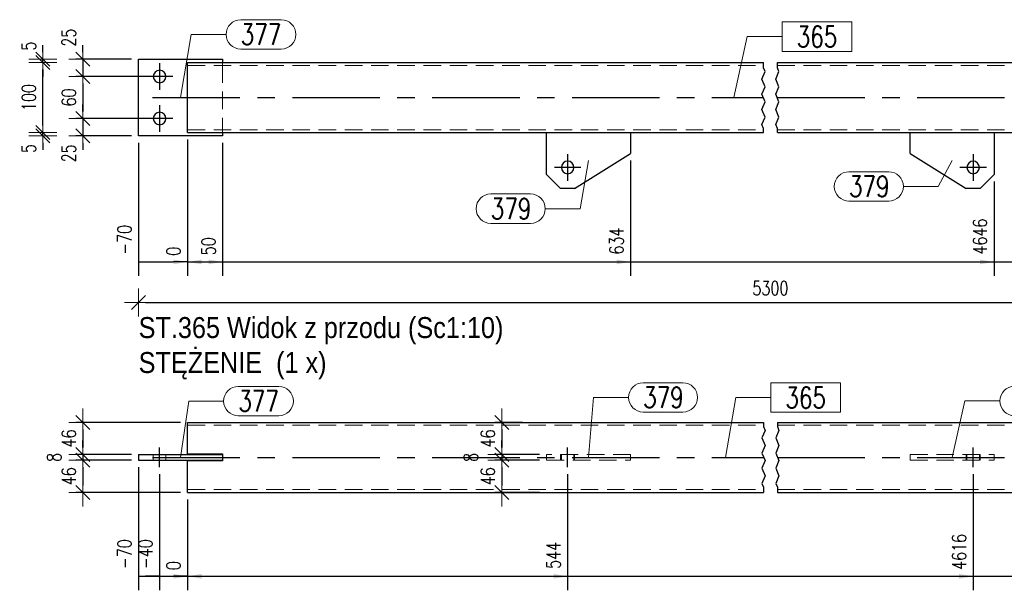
# Model space of a CAD drawing. Header units: millimetres. Extents: x -1005 to 207, y 18226 to 18896.
# Tile 20 of 50: x -534 to -393, y 18488 to 18570. Entities that reach past the tile are written whole.
import ezdxf

# ---------------------------------------------------------------- set-up
doc = ezdxf.new("R2010")
doc.units = ezdxf.units.MM
doc.header["$LTSCALE"] = 10
doc.linetypes.add('HIDDEN', pattern=[0.375, 0.25, -0.125])
doc.linetypes.add('MITTE', pattern=[2, 1.25, -0.25, 0.25, -0.25])
doc.layers.get('Defpoints').update_dxf_attribs({"color": 1})
for name, color, linetype, lineweight in [('PS_DIM', 4, 'Continuous', 13), ('PS_Hidden', 2, 'HIDDEN', 9), ('PS_Pos', 1, 'Continuous', 15), ('PS_Shape', 161, 'Continuous', 30), ('PS_SOLID', 7, 'Continuous', 30), ('PS_TEXT', 3, 'Continuous', 18)]:
    doc.layers.add(name, color=color, linetype=linetype, lineweight=lineweight)
doc.layers.add('PS_Mid', color=5, linetype='MITTE')
doc.styles.add('gil', font='txt', dxfattribs={"width": 0.9})
doc.styles.add('simplex', font='simplex.shx', dxfattribs={"width": 0.75})
doc.dimstyles.new('1_10_GŁ_DS1-LS10', dxfattribs={"dimtxt": 2, "dimasz": 2, "dimexe": 2, "dimexo": 1, "dimgap": 1, "dimtad": 1, "dimjust": 4, "dimdec": 0, "dimlfac": 10, "dimtxsty": 'simplex', "dimblk1": 'NONE', "dimsah": 1, "dimcen": 2, "dimclrd": 256, "dimclre": 256, "dimclrt": 3, "dimadec": 1, "dimazin": 0, "dimtfac": 1, "dimtdec": 0, "dimtmove": 2, "dimatfit": 3, "dimfxl": 1, "dimarcsym": 0})
doc.dimstyles.new('1_10_PRZ', dxfattribs={"dimtxt": 2, "dimasz": 1, "dimexe": 2, "dimexo": 5, "dimgap": 1, "dimtad": 1, "dimdec": 0, "dimlfac": 10, "dimtxsty": 'simplex', "dimblk": 'dimznak', "dimcen": 2, "dimse1": 1, "dimse2": 1, "dimclrt": 3, "dimadec": 1, "dimazin": 0, "dimtfac": 1, "dimtdec": 0, "dimtix": 1, "dimtmove": 2, "dimatfit": 3, "dimldrblk": 'dim-grot', "dimfxl": 1, "dimarcsym": 0})
doc.dimstyles.new('1_10_PRZ_DS1-LS10', dxfattribs={"dimtxt": 2, "dimasz": 1, "dimexe": 2, "dimexo": 5, "dimgap": 1, "dimtad": 1, "dimdec": 0, "dimlfac": 10, "dimtxsty": 'simplex', "dimblk": 'dimznak', "dimcen": 2, "dimse1": 1, "dimse2": 1, "dimclrt": 3, "dimadec": 1, "dimazin": 0, "dimtfac": 1, "dimtdec": 0, "dimtix": 1, "dimtmove": 2, "dimatfit": 3, "dimldrblk": 'dim-grot', "dimfxl": 1, "dimarcsym": 0})
doc.dimstyles.new('1_10_SC', dxfattribs={"dimtxt": 2, "dimasz": 1, "dimexe": 1, "dimexo": 1, "dimgap": 1, "dimtad": 1, "dimdec": 0, "dimlfac": 10, "dimtxsty": 'simplex', "dimblk": 'dimznak', "dimcen": 2, "dimclrd": 256, "dimclre": 256, "dimclrt": 3, "dimadec": 1, "dimazin": 0, "dimtfac": 1, "dimtdec": 0, "dimtix": 1, "dimtmove": 2, "dimatfit": 3, "dimldrblk": 'dim-grot', "dimfxl": 1, "dimarcsym": 0})

# ---------------------------------------------------------------- blocks, each defined once
blk = doc.blocks.new('dimznak')
at = {"color": 0}
for points in [[(0, 2), (0, -2)], [(-2, 0), (2, 0)]]:
    blk.add_lwpolyline(points, dxfattribs=at)
at = {"color": 2}
blk.add_lwpolyline([(1, 1), (-1, -1)], dxfattribs=at)
blk = doc.blocks.new('*D1486')
at = {"layer": 'Defpoints', "color": 0, "transparency": 16777216}
for p in [(-517.15, 18564.3), (-525.15, 18561.8), (-514.15, 18561.8)]:
    blk.add_point(p, dxfattribs=at)
at = {"layer": 'PS_DIM', "lineweight": -2, "transparency": 16777216}
for p, q in [((-525.15, 18565.3), (-525.15, 18566.3)), ((-518.15, 18564.3), (-526.15, 18564.3)), ((-525.15, 18564.3), (-525.15, 18561.8)), ((-515.15, 18561.8), (-526.15, 18561.8)), ((-525.15, 18560.8), (-525.15, 18559.8))]:
    blk.add_line(p, q, dxfattribs=at)
for p, rotation in [((-525.15, 18564.3), 270), ((-525.15, 18561.8), 90)]:
    blk.add_blockref('dimznak', p, dxfattribs=dict(at, rotation=rotation))
at = {"layer": 'PS_DIM', "color": 3, "transparency": 16777216, "insert": (-527.15, 18567.36), "char_height": 2, "attachment_point": 5, "rotation": 90, "style": 'simplex'}
blk.add_mtext('25', dxfattribs=at)
blk = doc.blocks.new('dim-grot')
blk.add_hatch(color=256).paths.add_polyline_path([(0, 0), (-2, 0.5), (-2, -0.5)])
blk.add_lwpolyline([(0, 0), (-2, 0.5), (-2, -0.5), (0, 0)])
blk = doc.blocks.new('*D1487')
at = {"layer": 'Defpoints', "color": 0, "transparency": 16777216}
for p in [(-514.15, 18561.8), (-525.15, 18555.8), (-513.61, 18555.8)]:
    blk.add_point(p, dxfattribs=at)
at = {"layer": 'PS_DIM', "lineweight": -2, "transparency": 16777216}
for p, q in [((-515.15, 18561.8), (-526.15, 18561.8)), ((-525.15, 18560.8), (-525.15, 18556.8)), ((-514.61, 18555.8), (-526.15, 18555.8))]:
    blk.add_line(p, q, dxfattribs=at)
for p, rotation in [((-525.15, 18561.8), 90), ((-525.15, 18555.8), 270)]:
    blk.add_blockref('dimznak', p, dxfattribs=dict(at, rotation=rotation))
at = {"layer": 'PS_DIM', "color": 3, "transparency": 16777216, "insert": (-527.15, 18558.8), "char_height": 2, "attachment_point": 5, "rotation": 90, "style": 'simplex'}
blk.add_mtext('60', dxfattribs=at)
blk = doc.blocks.new('*D1488')
at = {"layer": 'Defpoints', "color": 0, "transparency": 16777216}
for p in [(-513.61, 18555.8), (-525.15, 18553.3), (-517.15, 18553.3)]:
    blk.add_point(p, dxfattribs=at)
at = {"layer": 'PS_DIM', "lineweight": -2, "transparency": 16777216}
for p, q in [((-525.15, 18556.8), (-525.15, 18557.8)), ((-514.61, 18555.8), (-526.15, 18555.8)), ((-525.15, 18555.8), (-525.15, 18553.3)), ((-518.15, 18553.3), (-526.15, 18553.3)), ((-525.15, 18552.3), (-525.15, 18551.3))]:
    blk.add_line(p, q, dxfattribs=at)
for p, rotation in [((-525.15, 18555.8), 270), ((-525.15, 18553.3), 90)]:
    blk.add_blockref('dimznak', p, dxfattribs=dict(at, rotation=rotation))
at = {"layer": 'PS_DIM', "color": 3, "transparency": 16777216, "insert": (-527.15, 18550.82), "char_height": 2, "attachment_point": 5, "rotation": 90, "style": 'simplex'}
blk.add_mtext('25', dxfattribs=at)
blk = doc.blocks.new('*D1489')
at = {"layer": 'Defpoints', "color": 0, "transparency": 16777216}
for p in [(-530.85, 18553.8), (-510.15, 18553.8), (-505.15, 18553.3)]:
    blk.add_point(p, dxfattribs=at)
at = {"layer": 'PS_DIM', "color": 0, "lineweight": -2, "transparency": 16777216}
for p, q in [((-530.85, 18554.8), (-530.85, 18555.8)), ((-530.85, 18553.3), (-530.85, 18553.8)), ((-530.85, 18552.3), (-530.85, 18551.3))]:
    blk.add_line(p, q, dxfattribs=at)
for p, rotation in [((-530.85, 18553.8), 270), ((-530.85, 18553.3), 90)]:
    blk.add_blockref('dimznak', p, dxfattribs=dict(at, rotation=rotation))
at = {"layer": 'PS_DIM', "color": 3, "transparency": 16777216, "insert": (-532.85, 18551.51), "char_height": 2, "attachment_point": 5, "rotation": 90, "style": 'simplex'}
blk.add_mtext('5', dxfattribs=at)
blk = doc.blocks.new('*D1490')
at = {"layer": 'Defpoints', "color": 0, "transparency": 16777216}
for p in [(-530.85, 18563.8), (-510.15, 18563.8), (-510.15, 18553.8)]:
    blk.add_point(p, dxfattribs=at)
at = {"layer": 'PS_DIM', "color": 0, "lineweight": -2, "transparency": 16777216}
blk.add_line((-530.85, 18554.8), (-530.85, 18562.8), dxfattribs=at)
for p, rotation in [((-530.85, 18563.8), 90), ((-530.85, 18553.8), 270)]:
    blk.add_blockref('dimznak', p, dxfattribs=dict(at, rotation=rotation))
at = {"layer": 'PS_DIM', "color": 3, "transparency": 16777216, "insert": (-532.85, 18558.8), "char_height": 2, "attachment_point": 5, "rotation": 90, "style": 'simplex'}
blk.add_mtext('100', dxfattribs=at)
blk = doc.blocks.new('*D1491')
at = {"layer": 'Defpoints', "color": 0, "transparency": 16777216}
for p in [(-530.85, 18564.3), (-517.15, 18564.3), (-510.15, 18563.8)]:
    blk.add_point(p, dxfattribs=at)
at = {"layer": 'PS_DIM', "color": 0, "lineweight": -2, "transparency": 16777216}
for p, q in [((-530.85, 18565.3), (-530.85, 18566.3)), ((-530.85, 18563.8), (-530.85, 18564.3)), ((-530.85, 18562.8), (-530.85, 18561.8))]:
    blk.add_line(p, q, dxfattribs=at)
for p, rotation in [((-530.85, 18564.3), 270), ((-530.85, 18563.8), 90)]:
    blk.add_blockref('dimznak', p, dxfattribs=dict(at, rotation=rotation))
at = {"layer": 'PS_DIM', "color": 3, "transparency": 16777216, "insert": (-532.85, 18566.15), "char_height": 2, "attachment_point": 5, "rotation": 90, "style": 'simplex'}
blk.add_mtext('5', dxfattribs=at)
blk = doc.blocks.new('*D1510')
at = {"layer": 'Defpoints', "color": 0, "transparency": 16777216}
for p in [(-510.15, 18512.35), (-525.15, 18507.75), (-517.15, 18507.75)]:
    blk.add_point(p, dxfattribs=at)
at = {"layer": 'PS_DIM', "lineweight": -2, "transparency": 16777216}
for p, q in [((-511.15, 18512.35), (-526.15, 18512.35)), ((-525.15, 18511.35), (-525.15, 18508.75)), ((-518.15, 18507.75), (-526.15, 18507.75))]:
    blk.add_line(p, q, dxfattribs=at)
for p, rotation in [((-525.15, 18512.35), 90), ((-525.15, 18507.75), 270)]:
    blk.add_blockref('dimznak', p, dxfattribs=dict(at, rotation=rotation))
at = {"layer": 'PS_DIM', "color": 3, "transparency": 16777216, "insert": (-527.15, 18510.05), "char_height": 2, "attachment_point": 5, "rotation": 90, "style": 'simplex'}
blk.add_mtext('46', dxfattribs=at)
blk = doc.blocks.new('*D1511')
at = {"layer": 'Defpoints', "color": 0, "transparency": 16777216}
for p in [(-517.15, 18507.75), (-525.15, 18506.95), (-517.15, 18506.95)]:
    blk.add_point(p, dxfattribs=at)
at = {"layer": 'PS_DIM', "lineweight": -2, "transparency": 16777216}
for p, q in [((-525.15, 18508.75), (-525.15, 18509.75)), ((-518.15, 18507.75), (-526.15, 18507.75)), ((-525.15, 18507.75), (-525.15, 18506.95)), ((-518.15, 18506.95), (-526.15, 18506.95)), ((-525.15, 18505.95), (-525.15, 18504.95))]:
    blk.add_line(p, q, dxfattribs=at)
for p, rotation in [((-525.15, 18507.75), 270), ((-525.15, 18506.95), 90)]:
    blk.add_blockref('dimznak', p, dxfattribs=dict(at, rotation=rotation))
at = {"layer": 'PS_DIM', "color": 3, "transparency": 16777216, "insert": (-529.21, 18507.35), "char_height": 2, "attachment_point": 5, "rotation": 90, "style": 'simplex'}
blk.add_mtext('8', dxfattribs=at)
blk = doc.blocks.new('*D1512')
at = {"layer": 'Defpoints', "color": 0, "transparency": 16777216}
for p in [(-517.15, 18506.95), (-525.15, 18502.35), (-510.15, 18502.35)]:
    blk.add_point(p, dxfattribs=at)
at = {"layer": 'PS_DIM', "lineweight": -2, "transparency": 16777216}
for p, q in [((-518.15, 18506.95), (-526.15, 18506.95)), ((-525.15, 18505.95), (-525.15, 18503.35)), ((-511.15, 18502.35), (-526.15, 18502.35))]:
    blk.add_line(p, q, dxfattribs=at)
for p, rotation in [((-525.15, 18506.95), 90), ((-525.15, 18502.35), 270)]:
    blk.add_blockref('dimznak', p, dxfattribs=dict(at, rotation=rotation))
at = {"layer": 'PS_DIM', "color": 3, "transparency": 16777216, "insert": (-527.15, 18504.65), "char_height": 2, "attachment_point": 5, "rotation": 90, "style": 'simplex'}
blk.add_mtext('46', dxfattribs=at)
blk = doc.blocks.new('*D1522')
at = {"layer": 'Defpoints', "color": 0, "transparency": 16777216}
for p in [(-461.25, 18512.35), (-465.22, 18507.75), (-458.79, 18507.75)]:
    blk.add_point(p, dxfattribs=at)
at = {"layer": 'PS_DIM', "lineweight": -2, "transparency": 16777216}
for p, q in [((-462.25, 18512.35), (-466.22, 18512.35)), ((-465.22, 18511.35), (-465.22, 18508.75)), ((-459.79, 18507.75), (-466.22, 18507.75))]:
    blk.add_line(p, q, dxfattribs=at)
for p, rotation in [((-465.22, 18512.35), 90), ((-465.22, 18507.75), 270)]:
    blk.add_blockref('dimznak', p, dxfattribs=dict(at, rotation=rotation))
at = {"layer": 'PS_DIM', "color": 3, "transparency": 16777216, "insert": (-467.22, 18510.05), "char_height": 2, "attachment_point": 5, "rotation": 90, "style": 'simplex'}
blk.add_mtext('46', dxfattribs=at)
blk = doc.blocks.new('*D1523')
at = {"layer": 'Defpoints', "color": 0, "transparency": 16777216}
for p in [(-458.79, 18507.75), (-465.22, 18506.95), (-458.79, 18506.95)]:
    blk.add_point(p, dxfattribs=at)
at = {"layer": 'PS_DIM', "lineweight": -2, "transparency": 16777216}
for p, q in [((-465.22, 18508.75), (-465.22, 18509.75)), ((-459.79, 18507.75), (-466.22, 18507.75)), ((-465.22, 18507.75), (-465.22, 18506.95)), ((-459.79, 18506.95), (-466.22, 18506.95)), ((-465.22, 18505.95), (-465.22, 18504.95))]:
    blk.add_line(p, q, dxfattribs=at)
for p, rotation in [((-465.22, 18507.75), 270), ((-465.22, 18506.95), 90)]:
    blk.add_blockref('dimznak', p, dxfattribs=dict(at, rotation=rotation))
at = {"layer": 'PS_DIM', "color": 3, "transparency": 16777216, "insert": (-469.64, 18507.35), "char_height": 2, "attachment_point": 5, "rotation": 90, "style": 'simplex'}
blk.add_mtext('8', dxfattribs=at)
blk = doc.blocks.new('*D1524')
at = {"layer": 'Defpoints', "color": 0, "transparency": 16777216}
for p in [(-458.79, 18506.95), (-465.22, 18502.35), (-458.79, 18502.35)]:
    blk.add_point(p, dxfattribs=at)
at = {"layer": 'PS_DIM', "lineweight": -2, "transparency": 16777216}
for p, q in [((-459.79, 18506.95), (-466.22, 18506.95)), ((-465.22, 18505.95), (-465.22, 18503.35)), ((-459.79, 18502.35), (-466.22, 18502.35))]:
    blk.add_line(p, q, dxfattribs=at)
for p, rotation in [((-465.22, 18506.95), 90), ((-465.22, 18502.35), 270)]:
    blk.add_blockref('dimznak', p, dxfattribs=dict(at, rotation=rotation))
at = {"layer": 'PS_DIM', "color": 3, "transparency": 16777216, "insert": (-467.22, 18504.65), "char_height": 2, "attachment_point": 5, "rotation": 90, "style": 'simplex'}
blk.add_mtext('46', dxfattribs=at)
blk = doc.blocks.new('*D1528')
at = {"layer": 'Defpoints', "color": 0, "transparency": 16777216}
for p in [(-517.15, 18553.3), (-510.15, 18553.8), (-510.15, 18535.3)]:
    blk.add_point(p, dxfattribs=at)
at = {"layer": 'PS_DIM', "lineweight": -2, "transparency": 16777216}
for p, q in [((-510.15, 18552.8), (-510.15, 18533.3)), ((-517.15, 18552.3), (-517.15, 18533.3)), ((-517.15, 18535.3), (-512.15, 18535.3))]:
    blk.add_line(p, q, dxfattribs=at)
at = {"layer": 'PS_DIM', "transparency": 16777216}
blk.add_solid([(-512.15, 18535.63), (-512.15, 18534.96), (-510.15, 18535.3)], dxfattribs=at)
at = {"layer": 'PS_DIM', "color": 3, "transparency": 16777216, "insert": (-519.17, 18538.46), "char_height": 2, "attachment_point": 5, "rotation": 90, "style": 'simplex'}
blk.add_mtext('-70', dxfattribs=at)
blk = doc.blocks.new('_None')
blk = doc.blocks.new('*D1529')
at = {"layer": 'Defpoints', "color": 0, "transparency": 16777216}
for p in [(-510.15, 18553.8), (-510.15, 18553.8), (-510.15, 18535.3)]:
    blk.add_point(p, dxfattribs=at)
at = {"layer": 'PS_DIM', "lineweight": -2, "transparency": 16777216}
for p, q in [((-510.15, 18552.8), (-510.15, 18533.3)), ((-510.15, 18552.8), (-510.15, 18533.3)), ((-510.15, 18535.3), (-512.15, 18535.3)), ((-508.15, 18535.3), (-506.15, 18535.3))]:
    blk.add_line(p, q, dxfattribs=at)
at = {"layer": 'PS_DIM', "transparency": 16777216}
blk.add_solid([(-508.15, 18535.63), (-508.15, 18534.96), (-510.15, 18535.3)], dxfattribs=at)
at = {"layer": 'PS_DIM', "color": 3, "transparency": 16777216, "insert": (-512.17, 18536.82), "char_height": 2, "attachment_point": 5, "rotation": 90, "style": 'simplex'}
blk.add_mtext('0', dxfattribs=at)
blk = doc.blocks.new('*D1530')
at = {"layer": 'Defpoints', "color": 0, "transparency": 16777216}
for p in [(-510.15, 18553.8), (-505.15, 18553.3), (-505.15, 18535.3)]:
    blk.add_point(p, dxfattribs=at)
at = {"layer": 'PS_DIM', "lineweight": -2, "transparency": 16777216}
for p, q in [((-510.15, 18552.8), (-510.15, 18533.3)), ((-505.15, 18552.3), (-505.15, 18533.3)), ((-510.15, 18535.3), (-507.15, 18535.3))]:
    blk.add_line(p, q, dxfattribs=at)
at = {"layer": 'PS_DIM', "transparency": 16777216}
blk.add_solid([(-507.15, 18535.63), (-507.15, 18534.96), (-505.15, 18535.3)], dxfattribs=at)
at = {"layer": 'PS_DIM', "color": 3, "transparency": 16777216, "insert": (-507.17, 18537.53), "char_height": 2, "attachment_point": 5, "rotation": 90, "style": 'simplex'}
blk.add_mtext('50', dxfattribs=at)
blk = doc.blocks.new('*D1531')
at = {"layer": 'Defpoints', "color": 0, "transparency": 16777216}
for p in [(-510.15, 18553.8), (-446.79, 18550.8), (-446.79, 18535.3)]:
    blk.add_point(p, dxfattribs=at)
at = {"layer": 'PS_DIM', "lineweight": -2, "transparency": 16777216}
for p, q in [((-510.15, 18552.8), (-510.15, 18533.3)), ((-446.79, 18549.8), (-446.79, 18533.3)), ((-510.15, 18535.3), (-448.79, 18535.3))]:
    blk.add_line(p, q, dxfattribs=at)
at = {"layer": 'PS_DIM', "transparency": 16777216}
blk.add_solid([(-448.79, 18535.63), (-448.79, 18534.96), (-446.79, 18535.3)], dxfattribs=at)
at = {"layer": 'PS_DIM', "color": 3, "transparency": 16777216, "insert": (-448.81, 18538.28), "char_height": 2, "attachment_point": 5, "rotation": 90, "style": 'simplex'}
blk.add_mtext('634', dxfattribs=at)
blk = doc.blocks.new('*D1532')
at = {"layer": 'Defpoints', "color": 0, "transparency": 16777216}
for p in [(-510.15, 18553.8), (-394.79, 18547.8), (-394.79, 18535.3)]:
    blk.add_point(p, dxfattribs=at)
at = {"layer": 'PS_DIM', "lineweight": -2, "transparency": 16777216}
for p, q in [((-510.15, 18552.8), (-510.15, 18533.3)), ((-394.79, 18546.8), (-394.79, 18533.3)), ((-510.15, 18535.3), (-396.79, 18535.3))]:
    blk.add_line(p, q, dxfattribs=at)
at = {"layer": 'PS_DIM', "transparency": 16777216}
blk.add_solid([(-396.79, 18535.63), (-396.79, 18534.96), (-394.79, 18535.3)], dxfattribs=at)
at = {"layer": 'PS_DIM', "color": 3, "transparency": 16777216, "insert": (-396.81, 18538.92), "char_height": 2, "attachment_point": 5, "rotation": 90, "style": 'simplex'}
blk.add_mtext('4646', dxfattribs=at)
blk = doc.blocks.new('*D1533')
at = {"layer": 'Defpoints', "color": 0, "transparency": 16777216}
for p in [(-510.15, 18553.8), (-343.44, 18553.8), (-343.44, 18535.3)]:
    blk.add_point(p, dxfattribs=at)
at = {"layer": 'PS_DIM', "lineweight": -2, "transparency": 16777216}
for p, q in [((-510.15, 18552.8), (-510.15, 18533.3)), ((-343.44, 18552.8), (-343.44, 18533.3)), ((-510.15, 18535.3), (-345.44, 18535.3))]:
    blk.add_line(p, q, dxfattribs=at)
at = {"layer": 'PS_DIM', "transparency": 16777216}
blk.add_solid([(-345.44, 18535.63), (-345.44, 18534.96), (-343.44, 18535.3)], dxfattribs=at)
at = {"layer": 'PS_DIM', "color": 3, "transparency": 16777216, "insert": (-345.46, 18538.82), "char_height": 2, "attachment_point": 5, "rotation": 90, "style": 'simplex'}
blk.add_mtext('5160', dxfattribs=at)
blk = doc.blocks.new('*D1534')
at = {"layer": 'Defpoints', "color": 0, "transparency": 16777216}
for p in [(-510.15, 18553.8), (-336.44, 18553.3), (-336.44, 18535.3)]:
    blk.add_point(p, dxfattribs=at)
at = {"layer": 'PS_DIM', "lineweight": -2, "transparency": 16777216}
for p, q in [((-510.15, 18552.8), (-510.15, 18533.3)), ((-336.44, 18552.3), (-336.44, 18533.3)), ((-510.15, 18535.3), (-338.44, 18535.3))]:
    blk.add_line(p, q, dxfattribs=at)
at = {"layer": 'PS_DIM', "transparency": 16777216}
blk.add_solid([(-338.44, 18535.63), (-338.44, 18534.96), (-336.44, 18535.3)], dxfattribs=at)
at = {"layer": 'PS_DIM', "color": 3, "transparency": 16777216, "insert": (-338.46, 18538.96), "char_height": 2, "attachment_point": 5, "rotation": 90, "style": 'simplex'}
blk.add_mtext('5230', dxfattribs=at)
blk = doc.blocks.new('*D1535')
at = {"layer": 'Defpoints', "color": 0, "transparency": 16777216}
for p in [(-517.15, 18506.95), (-510.15, 18502.35), (-510.15, 18490.35)]:
    blk.add_point(p, dxfattribs=at)
at = {"layer": 'PS_DIM', "lineweight": -2, "transparency": 16777216}
for p, q in [((-517.15, 18505.95), (-517.15, 18488.35)), ((-510.15, 18501.35), (-510.15, 18488.35)), ((-517.15, 18490.35), (-512.15, 18490.35))]:
    blk.add_line(p, q, dxfattribs=at)
at = {"layer": 'PS_DIM', "transparency": 16777216}
blk.add_solid([(-512.15, 18490.69), (-512.15, 18490.02), (-510.15, 18490.35)], dxfattribs=at)
at = {"layer": 'PS_DIM', "color": 3, "transparency": 16777216, "insert": (-519.17, 18493.52), "char_height": 2, "attachment_point": 5, "rotation": 90, "style": 'simplex'}
blk.add_mtext('-70', dxfattribs=at)
blk = doc.blocks.new('*D1536')
at = {"layer": 'Defpoints', "color": 0, "transparency": 16777216}
for p in [(-514.15, 18505.95), (-510.15, 18502.35), (-510.15, 18490.35)]:
    blk.add_point(p, dxfattribs=at)
at = {"layer": 'PS_DIM', "lineweight": -2, "transparency": 16777216}
for p, q in [((-514.15, 18504.95), (-514.15, 18488.35)), ((-510.15, 18501.35), (-510.15, 18488.35)), ((-514.15, 18490.35), (-516.15, 18490.35)), ((-514.15, 18490.35), (-510.15, 18490.35)), ((-508.15, 18490.35), (-506.15, 18490.35))]:
    blk.add_line(p, q, dxfattribs=at)
at = {"layer": 'PS_DIM', "transparency": 16777216}
blk.add_solid([(-508.15, 18490.69), (-508.15, 18490.02), (-510.15, 18490.35)], dxfattribs=at)
at = {"layer": 'PS_DIM', "color": 3, "transparency": 16777216, "insert": (-516.17, 18493.52), "char_height": 2, "attachment_point": 5, "rotation": 90, "style": 'simplex'}
blk.add_mtext('-40', dxfattribs=at)
blk = doc.blocks.new('*D1537')
at = {"layer": 'Defpoints', "color": 0, "transparency": 16777216}
for p in [(-510.15, 18502.35), (-510.15, 18502.35), (-510.15, 18490.35)]:
    blk.add_point(p, dxfattribs=at)
at = {"layer": 'PS_DIM', "lineweight": -2, "transparency": 16777216}
for p, q in [((-510.15, 18501.35), (-510.15, 18488.35)), ((-510.15, 18501.35), (-510.15, 18488.35)), ((-510.15, 18490.35), (-512.15, 18490.35)), ((-508.15, 18490.35), (-506.15, 18490.35))]:
    blk.add_line(p, q, dxfattribs=at)
at = {"layer": 'PS_DIM', "transparency": 16777216}
blk.add_solid([(-508.15, 18490.69), (-508.15, 18490.02), (-510.15, 18490.35)], dxfattribs=at)
at = {"layer": 'PS_DIM', "color": 3, "transparency": 16777216, "insert": (-512.17, 18491.87), "char_height": 2, "attachment_point": 5, "rotation": 90, "style": 'simplex'}
blk.add_mtext('0', dxfattribs=at)
blk = doc.blocks.new('*D1538')
at = {"layer": 'Defpoints', "color": 0, "transparency": 16777216}
for p in [(-455.79, 18505.95), (-510.15, 18502.35), (-455.79, 18490.35)]:
    blk.add_point(p, dxfattribs=at)
at = {"layer": 'PS_DIM', "lineweight": -2, "transparency": 16777216}
for p, q in [((-455.79, 18504.95), (-455.79, 18488.35)), ((-510.15, 18501.35), (-510.15, 18488.35)), ((-510.15, 18490.35), (-457.79, 18490.35))]:
    blk.add_line(p, q, dxfattribs=at)
at = {"layer": 'PS_DIM', "transparency": 16777216}
blk.add_solid([(-457.79, 18490.69), (-457.79, 18490.02), (-455.79, 18490.35)], dxfattribs=at)
at = {"layer": 'PS_DIM', "color": 3, "transparency": 16777216, "insert": (-457.81, 18493.34), "char_height": 2, "attachment_point": 5, "rotation": 90, "style": 'simplex'}
blk.add_mtext('544', dxfattribs=at)
blk = doc.blocks.new('*D1539')
at = {"layer": 'Defpoints', "color": 0, "transparency": 16777216}
for p in [(-397.79, 18505.95), (-510.15, 18502.35), (-397.79, 18490.35)]:
    blk.add_point(p, dxfattribs=at)
at = {"layer": 'PS_DIM', "lineweight": -2, "transparency": 16777216}
for p, q in [((-397.79, 18504.95), (-397.79, 18488.35)), ((-510.15, 18501.35), (-510.15, 18488.35)), ((-510.15, 18490.35), (-399.79, 18490.35))]:
    blk.add_line(p, q, dxfattribs=at)
at = {"layer": 'PS_DIM', "transparency": 16777216}
blk.add_solid([(-399.79, 18490.69), (-399.79, 18490.02), (-397.79, 18490.35)], dxfattribs=at)
at = {"layer": 'PS_DIM', "color": 3, "transparency": 16777216, "insert": (-399.81, 18493.84), "char_height": 2, "attachment_point": 5, "rotation": 90, "style": 'simplex'}
blk.add_mtext('4616', dxfattribs=at)
blk = doc.blocks.new('*D1540')
at = {"layer": 'Defpoints', "color": 0, "transparency": 16777216}
for p in [(-339.44, 18505.95), (-510.15, 18502.35), (-339.44, 18490.35)]:
    blk.add_point(p, dxfattribs=at)
at = {"layer": 'PS_DIM', "lineweight": -2, "transparency": 16777216}
for p, q in [((-339.44, 18504.95), (-339.44, 18488.35)), ((-510.15, 18501.35), (-510.15, 18488.35)), ((-510.15, 18490.35), (-341.44, 18490.35))]:
    blk.add_line(p, q, dxfattribs=at)
at = {"layer": 'PS_DIM', "transparency": 16777216}
blk.add_solid([(-341.44, 18490.69), (-341.44, 18490.02), (-339.44, 18490.35)], dxfattribs=at)
at = {"layer": 'PS_DIM', "color": 3, "transparency": 16777216, "insert": (-341.46, 18494.02), "char_height": 2, "attachment_point": 5, "rotation": 90, "style": 'simplex'}
blk.add_mtext('5200', dxfattribs=at)
blk = doc.blocks.new('*D1541')
at = {"layer": 'Defpoints', "color": 0, "transparency": 16777216}
for p in [(-336.44, 18506.95), (-510.15, 18502.35), (-336.44, 18490.35)]:
    blk.add_point(p, dxfattribs=at)
at = {"layer": 'PS_DIM', "lineweight": -2, "transparency": 16777216}
for p, q in [((-336.44, 18505.95), (-336.44, 18488.35)), ((-510.15, 18501.35), (-510.15, 18488.35)), ((-510.15, 18490.35), (-338.44, 18490.35))]:
    blk.add_line(p, q, dxfattribs=at)
at = {"layer": 'PS_DIM', "transparency": 16777216}
blk.add_solid([(-338.44, 18490.69), (-338.44, 18490.02), (-336.44, 18490.35)], dxfattribs=at)
at = {"layer": 'PS_DIM', "color": 3, "transparency": 16777216, "insert": (-334.28, 18494.02), "char_height": 2, "attachment_point": 5, "rotation": 90, "style": 'simplex'}
blk.add_mtext('5230', dxfattribs=at)
blk = doc.blocks.new('*D1584')
at = {"layer": 'Defpoints', "color": 0, "transparency": 16777216}
for p in [(-517.15, 18558.8), (-336.44, 18558.8), (-336.44, 18529.51)]:
    blk.add_point(p, dxfattribs=at)
at = {"layer": 'PS_DIM', "color": 0, "lineweight": -2, "transparency": 16777216}
blk.add_line((-516.15, 18529.51), (-337.44, 18529.51), dxfattribs=at)
at = {"layer": 'PS_DIM', "color": 0, "lineweight": -2, "transparency": 16777216, "rotation": 180}
blk.add_blockref('dimznak', (-517.15, 18529.51), dxfattribs=at)
at = {"layer": 'PS_DIM', "color": 0, "lineweight": -2, "transparency": 16777216}
blk.add_blockref('dimznak', (-336.44, 18529.51), dxfattribs=at)
at = {"layer": 'PS_DIM', "color": 3, "transparency": 16777216, "insert": (-426.79, 18531.55), "char_height": 2, "attachment_point": 5, "style": 'simplex'}
blk.add_mtext('5300', dxfattribs=at)
blk = doc.blocks.new('*X683')
at = {"color": 1}
for p, q in [((-427.79, 18681.35), (-427.79, 18682.1)), ((-425.79, 18681.35), (-425.79, 18682.1)), ((-428.02, 18679.73), (-427.56, 18680.81)), ((-427.56, 18680.81), (-427.79, 18681.35)), ((-426.02, 18679.73), (-425.56, 18680.81)), ((-425.56, 18680.81), (-425.79, 18681.35)), ((-427.56, 18678.64), (-428.02, 18679.73)), ((-425.56, 18678.64), (-426.02, 18679.73)), ((-428.02, 18677.56), (-427.56, 18678.64)), ((-426.02, 18677.56), (-425.56, 18678.64)), ((-427.56, 18676.48), (-428.02, 18677.56)), ((-428.02, 18675.39), (-427.56, 18676.48)), ((-425.56, 18676.48), (-426.02, 18677.56)), ((-426.02, 18675.39), (-425.56, 18676.48)), ((-427.56, 18674.31), (-428.02, 18675.39)), ((-425.56, 18674.31), (-426.02, 18675.39)), ((-428.02, 18673.23), (-427.56, 18674.31)), ((-426.02, 18673.23), (-425.56, 18674.31)), ((-427.79, 18672.68), (-428.02, 18673.23)), ((-427.79, 18672.1), (-427.79, 18672.68)), ((-425.79, 18672.68), (-426.02, 18673.23)), ((-425.79, 18672.1), (-425.79, 18672.68))]:
    blk.add_line(p, q, dxfattribs=at)
at = {"layer": 'PS_Hidden', "color": 2, "linetype": 'HIDDEN'}
for p, q in [((-505.15, 18682.1), (-505.15, 18681.7)), ((-510.15, 18681.7), (-427.79, 18681.7)), ((-505.15, 18681.7), (-505.15, 18672.5)), ((-425.79, 18681.7), (-343.44, 18681.7)), ((-510.15, 18672.5), (-427.79, 18672.5)), ((-505.15, 18672.5), (-505.15, 18672.1)), ((-425.79, 18672.5), (-343.44, 18672.5))]:
    blk.add_line(p, q, dxfattribs=at)
at = {"layer": 'PS_Mid', "color": 5, "linetype": 'MITTE'}
for p, q in [((-514.15, 18682), (-514.15, 18678.2)), ((-512.25, 18680.1), (-516.05, 18680.1)), ((-515.15, 18677.1), (-427.79, 18677.1)), ((-425.79, 18677.1), (-338.44, 18677.1)), ((-514.15, 18676), (-514.15, 18672.2)), ((-512.25, 18674.1), (-516.05, 18674.1)), ((-455.79, 18669), (-455.79, 18665.2)), ((-397.79, 18669), (-397.79, 18665.2)), ((-453.89, 18667.1), (-457.69, 18667.1)), ((-395.89, 18667.1), (-399.69, 18667.1))]:
    blk.add_line(p, q, dxfattribs=at)
at = {"layer": 'PS_SOLID', "color": 7, "linetype": 'Continuous'}
for p, q in [((-517.15, 18682.6), (-505.15, 18682.6)), ((-517.15, 18671.6), (-517.15, 18682.6)), ((-510.15, 18672.1), (-510.15, 18682.1)), ((-510.15, 18682.1), (-427.79, 18682.1)), ((-505.15, 18682.6), (-505.15, 18682.1)), ((-425.79, 18682.1), (-343.44, 18682.1)), ((-505.15, 18671.6), (-517.15, 18671.6)), ((-510.15, 18672.1), (-427.79, 18672.1)), ((-505.15, 18672.1), (-505.15, 18671.6)), ((-458.79, 18666.1), (-458.79, 18672.1)), ((-446.79, 18672.1), (-446.79, 18669.1)), ((-425.79, 18672.1), (-343.44, 18672.1)), ((-406.79, 18669.1), (-406.79, 18672.1)), ((-394.79, 18672.1), (-394.79, 18666.1)), ((-454.79, 18664.1), (-446.79, 18669.1)), ((-406.79, 18669.1), (-398.79, 18664.1)), ((-458.79, 18666.1), (-456.79, 18664.1)), ((-396.79, 18664.1), (-394.79, 18666.1)), ((-454.79, 18664.1), (-456.79, 18664.1)), ((-396.79, 18664.1), (-398.79, 18664.1))]:
    blk.add_line(p, q, dxfattribs=at)
at = {"layer": 'PS_SOLID', "color": 7, "extrusion": (0, 0, -1)}
for centre in [(514.15, 18680.1), (514.15, 18674.1), (455.79, 18667.1), (397.79, 18667.1)]:
    blk.add_circle(centre, 0.9, dxfattribs=at)
blk = doc.blocks.new('*X684')
at = {"color": 1}
for p, q in [((-415.13, 18687.9), (-425.12, 18687.9)), ((-425.12, 18687.9), (-425.12, 18683.7)), ((-415.13, 18683.7), (-415.13, 18687.9)), ((-432.02, 18677.1), (-430.12, 18685.8)), ((-430.12, 18685.8), (-425.12, 18685.8)), ((-425.12, 18683.7), (-415.13, 18683.7))]:
    blk.add_line(p, q, dxfattribs=at)
at = {"color": 30, "style": 'simplex', "width": 0.75}
blk.add_text('365', height=3, dxfattribs=at).set_placement((-423.02, 18684.3))
blk = doc.blocks.new('*X685')
at = {"color": 1}
for p, q in [((-400.79, 18668.1), (-402.77, 18664.39)), ((-415.55, 18666.49), (-409.87, 18666.49)), ((-407.77, 18664.39), (-402.77, 18664.39)), ((-415.55, 18662.29), (-409.87, 18662.29))]:
    blk.add_line(p, q, dxfattribs=at)
for centre, start, end in [((-415.55, 18664.39), 90, 270), ((-409.87, 18664.39), 270, 90)]:
    blk.add_arc(centre, 2.1, start, end, dxfattribs=at)
at = {"color": 30, "style": 'simplex', "width": 0.75}
blk.add_text('379', height=3, dxfattribs=at).set_placement((-415.55, 18662.89))
blk = doc.blocks.new('*X686')
at = {"color": 1}
for p, q in [((-452.79, 18668.1), (-453.99, 18661.21)), ((-466.77, 18663.31), (-461.09, 18663.31)), ((-458.99, 18661.21), (-453.99, 18661.21)), ((-466.77, 18659.11), (-461.09, 18659.11))]:
    blk.add_line(p, q, dxfattribs=at)
for centre, start, end in [((-466.77, 18661.21), 90, 270), ((-461.09, 18661.21), 270, 90)]:
    blk.add_arc(centre, 2.1, start, end, dxfattribs=at)
at = {"color": 30, "style": 'simplex', "width": 0.75}
blk.add_text('379', height=3, dxfattribs=at).set_placement((-466.77, 18659.71))
blk = doc.blocks.new('*X688')
at = {"color": 1}
for p, q in [((-502.54, 18688.22), (-496.76, 18688.22)), ((-511.15, 18677.1), (-509.64, 18686.12)), ((-509.64, 18686.12), (-504.64, 18686.12)), ((-502.54, 18684.02), (-496.76, 18684.02))]:
    blk.add_line(p, q, dxfattribs=at)
for centre, start, end in [((-502.54, 18686.12), 90, 270), ((-496.76, 18686.12), 270, 90)]:
    blk.add_arc(centre, 2.1, start, end, dxfattribs=at)
at = {"color": 30, "style": 'simplex', "width": 0.75}
blk.add_text('377', height=3, dxfattribs=at).set_placement((-502.54, 18684.62))
blk = doc.blocks.new('*X689')
at = {"color": 3, "style": 'gil', "width": 0.9}
for s, p in [('ST.365 Widok z przodu (Sc1:10)', (-517.15, 18642.71)), ('STĘŻENIE  (1 x)', (-517.15, 18637.71))]:
    blk.add_text(s, height=3, dxfattribs=at).set_placement(p)
blk = doc.blocks.new('*X690')
at = {"color": 1}
for p, q in [((-427.79, 18630.65), (-427.79, 18630.06)), ((-427.79, 18630.06), (-427.56, 18629.52)), ((-425.79, 18630.65), (-425.79, 18630.06)), ((-425.79, 18630.06), (-425.56, 18629.52)), ((-427.56, 18629.52), (-428.02, 18628.44)), ((-425.56, 18629.52), (-426.02, 18628.44)), ((-428.02, 18628.44), (-427.56, 18627.36)), ((-427.56, 18627.36), (-428.02, 18626.27)), ((-426.02, 18628.44), (-425.56, 18627.36)), ((-425.56, 18627.36), (-426.02, 18626.27)), ((-428.02, 18626.27), (-427.56, 18625.19)), ((-426.02, 18626.27), (-425.56, 18625.19)), ((-427.56, 18625.19), (-428.02, 18624.1)), ((-425.56, 18625.19), (-426.02, 18624.1)), ((-428.02, 18624.1), (-427.56, 18623.02)), ((-427.56, 18623.02), (-428.02, 18621.94)), ((-426.02, 18624.1), (-425.56, 18623.02)), ((-425.56, 18623.02), (-426.02, 18621.94)), ((-428.02, 18621.94), (-427.79, 18621.4)), ((-426.02, 18621.94), (-425.79, 18621.4)), ((-427.79, 18621.4), (-427.79, 18620.65)), ((-425.79, 18621.4), (-425.79, 18620.65))]:
    blk.add_line(p, q, dxfattribs=at)
at = {"layer": 'PS_Hidden', "color": 2, "linetype": 'HIDDEN'}
for p, q in [((-510.15, 18630.25), (-427.79, 18630.25)), ((-425.79, 18630.25), (-343.44, 18630.25)), ((-515.05, 18626.05), (-515.05, 18625.25)), ((-513.25, 18626.05), (-513.25, 18625.25)), ((-446.79, 18626.05), (-458.79, 18626.05)), ((-458.79, 18626.05), (-458.79, 18625.25)), ((-456.79, 18625.25), (-456.79, 18626.05)), ((-456.69, 18626.05), (-456.69, 18625.25)), ((-454.89, 18626.05), (-454.89, 18625.25)), ((-454.79, 18626.05), (-454.79, 18625.25)), ((-446.79, 18626.05), (-446.79, 18625.25)), ((-406.79, 18626.05), (-406.79, 18625.25)), ((-406.79, 18626.05), (-394.79, 18626.05)), ((-398.79, 18625.25), (-398.79, 18626.05)), ((-398.69, 18626.05), (-398.69, 18625.25)), ((-396.89, 18626.05), (-396.89, 18625.25)), ((-396.79, 18626.05), (-396.79, 18625.25)), ((-394.79, 18626.05), (-394.79, 18625.25)), ((-458.79, 18625.25), (-446.79, 18625.25)), ((-406.79, 18625.25), (-394.79, 18625.25)), ((-510.15, 18621.05), (-427.79, 18621.05)), ((-425.79, 18621.05), (-343.44, 18621.05))]:
    blk.add_line(p, q, dxfattribs=at)
at = {"layer": 'PS_Mid', "color": 5, "linetype": 'MITTE'}
for p, q in [((-514.15, 18624.25), (-514.15, 18627.05)), ((-514.15, 18624.25), (-514.15, 18627.05)), ((-455.79, 18624.25), (-455.79, 18627.05)), ((-397.79, 18624.25), (-397.79, 18627.05)), ((-515.15, 18625.65), (-427.79, 18625.65)), ((-425.79, 18625.65), (-338.44, 18625.65))]:
    blk.add_line(p, q, dxfattribs=at)
at = {"layer": 'PS_SOLID', "color": 7, "linetype": 'Continuous'}
for p, q in [((-510.15, 18626.15), (-510.15, 18630.65)), ((-510.15, 18630.65), (-427.79, 18630.65)), ((-425.79, 18630.65), (-343.44, 18630.65)), ((-517.15, 18626.05), (-505.15, 18626.05)), ((-517.15, 18626.05), (-517.15, 18625.25)), ((-510.15, 18626.15), (-505.15, 18626.15)), ((-505.15, 18626.15), (-505.15, 18626.05)), ((-505.15, 18626.05), (-505.15, 18625.25)), ((-517.15, 18625.25), (-505.15, 18625.25)), ((-510.15, 18620.65), (-510.15, 18625.15)), ((-505.15, 18625.15), (-510.15, 18625.15)), ((-505.15, 18625.25), (-505.15, 18625.15)), ((-510.15, 18620.65), (-427.79, 18620.65)), ((-425.79, 18620.65), (-343.44, 18620.65))]:
    blk.add_line(p, q, dxfattribs=at)
blk = doc.blocks.new('*X691')
at = {"color": 1}
for p, q in [((-416.75, 18636.31), (-426.74, 18636.31)), ((-426.74, 18636.31), (-426.74, 18632.11)), ((-416.75, 18632.11), (-416.75, 18636.31)), ((-433.21, 18625.65), (-431.74, 18634.21)), ((-431.74, 18634.21), (-426.74, 18634.21)), ((-426.74, 18632.11), (-416.75, 18632.11))]:
    blk.add_line(p, q, dxfattribs=at)
at = {"color": 30, "style": 'simplex', "width": 0.75}
blk.add_text('365', height=3, dxfattribs=at).set_placement((-424.64, 18632.71))
blk = doc.blocks.new('*X692')
at = {"color": 1}
for p, q in [((-391.87, 18635.82), (-386.19, 18635.82)), ((-400.79, 18625.65), (-398.97, 18633.72)), ((-398.97, 18633.72), (-393.97, 18633.72)), ((-391.87, 18631.62), (-386.19, 18631.62))]:
    blk.add_line(p, q, dxfattribs=at)
for centre, start, end in [((-391.87, 18633.72), 90, 270), ((-386.19, 18633.72), 270, 90)]:
    blk.add_arc(centre, 2.1, start, end, dxfattribs=at)
at = {"color": 30, "style": 'simplex', "width": 0.75}
blk.add_text('379', height=3, dxfattribs=at).set_placement((-391.87, 18632.22))
blk = doc.blocks.new('*X693')
at = {"color": 1}
for p, q in [((-444.98, 18636.33), (-439.3, 18636.33)), ((-452.79, 18625.65), (-452.08, 18634.23)), ((-452.08, 18634.23), (-447.08, 18634.23)), ((-444.98, 18632.13), (-439.3, 18632.13))]:
    blk.add_line(p, q, dxfattribs=at)
for centre, start, end in [((-444.98, 18634.23), 90, 270), ((-439.3, 18634.23), 270, 90)]:
    blk.add_arc(centre, 2.1, start, end, dxfattribs=at)
at = {"color": 30, "style": 'simplex', "width": 0.75}
blk.add_text('379', height=3, dxfattribs=at).set_placement((-444.98, 18632.73))
blk = doc.blocks.new('*X695')
at = {"color": 1}
for p, q in [((-502.89, 18635.8), (-497.11, 18635.8)), ((-511.15, 18625.65), (-509.99, 18633.7)), ((-509.99, 18633.7), (-504.99, 18633.7)), ((-502.89, 18631.6), (-497.11, 18631.6))]:
    blk.add_line(p, q, dxfattribs=at)
for centre, start, end in [((-502.89, 18633.7), 90, 270), ((-497.11, 18633.7), 270, 90)]:
    blk.add_arc(centre, 2.1, start, end, dxfattribs=at)
at = {"color": 30, "style": 'simplex', "width": 0.75}
blk.add_text('377', height=3, dxfattribs=at).set_placement((-502.89, 18632.2))

msp = doc.modelspace()

# ---------------------------------------------------------------- block references
at = {"layer": 'PS_Pos'}
for name in ['*X688', '*X684', '*X686', '*X685', '*X695', '*X693', '*X691', '*X692']:
    msp.add_blockref(name, (0, -118.3), dxfattribs=at)
at = {"layer": 'PS_Shape', "color": 40}
for name in ['*X683', '*X690']:
    msp.add_blockref(name, (0, -118.3), dxfattribs=at)
at = {"layer": 'PS_TEXT'}
msp.add_blockref('*X689', (0, -118.3), dxfattribs=at)

# ---------------------------------------------------------------- dimensions: what is measured, and where the dimension line sits
at = {"layer": 'PS_DIM'}
for base, p1, p2, dimstyle, picture, middle in [((-525.15, 18561.8), (-517.15, 18564.3), (-514.15, 18561.8), '1_10_SC', '*D1486', (-527.15, 18567.36)), ((-530.85, 18564.3), (-510.15, 18563.8), (-517.15, 18564.3), '1_10_PRZ', '*D1491', (-532.85, 18566.15)), ((-525.15, 18553.3), (-513.61, 18555.8), (-517.15, 18553.3), '1_10_SC', '*D1488', (-527.15, 18550.82)), ((-530.85, 18553.8), (-505.15, 18553.3), (-510.15, 18553.8), '1_10_PRZ', '*D1489', (-532.85, 18551.51)), ((-525.15, 18506.95), (-517.15, 18507.75), (-517.15, 18506.95), '1_10_SC', '*D1511', (-529.21, 18507.35)), ((-465.22, 18506.95), (-458.79, 18507.75), (-458.79, 18506.95), '1_10_SC', '*D1523', (-469.64, 18507.35))]:
    dim = msp.add_linear_dim(base=base, p1=p1, p2=p2, angle=90, dimstyle=dimstyle, dxfattribs=at)
    dim.commit()
    dim.dimension.update_dxf_attribs({"geometry": picture, "text_midpoint": middle, "dimtype": 160})
for base, p1, p2, dimstyle, picture, middle in [((-530.85, 18563.8), (-510.15, 18553.8), (-510.15, 18563.8), '1_10_PRZ', '*D1490', (-532.85, 18558.8)), ((-525.15, 18555.8), (-514.15, 18561.8), (-513.61, 18555.8), '1_10_SC', '*D1487', (-527.15, 18558.8)), ((-525.15, 18507.75), (-510.15, 18512.35), (-517.15, 18507.75), '1_10_SC', '*D1510', (-527.15, 18510.05)), ((-465.22, 18507.75), (-461.25, 18512.35), (-458.79, 18507.75), '1_10_SC', '*D1522', (-467.22, 18510.05)), ((-525.15, 18502.35), (-517.15, 18506.95), (-510.15, 18502.35), '1_10_SC', '*D1512', (-527.15, 18504.65)), ((-465.22, 18502.35), (-458.79, 18506.95), (-458.79, 18502.35), '1_10_SC', '*D1524', (-467.22, 18504.65))]:
    dim = msp.add_linear_dim(base=base, p1=p1, p2=p2, angle=90, dimstyle=dimstyle, dxfattribs=at)
    dim.commit()
    dim.dimension.update_dxf_attribs({"geometry": picture, "text_midpoint": middle})
dim = msp.add_linear_dim(base=(-336.44, 18529.51), p1=(-517.15, 18558.8), p2=(-336.44, 18558.8), text='5300', dimstyle='1_10_PRZ_DS1-LS10', dxfattribs=at)
dim.commit()
dim.dimension.update_dxf_attribs({"geometry": '*D1584', "text_midpoint": (-426.79, 18531.55), "dimtype": 160})
for base, p1, p2, text, picture, middle in [((-510.15, 18535.3), (-517.15, 18553.3), (-510.15, 18553.8), '-70', '*D1528', (-519.17, 18538.46)), ((-394.79, 18535.3), (-510.15, 18553.8), (-394.79, 18547.8), '4646', '*D1532', (-396.81, 18538.92)), ((-343.44, 18535.3), (-510.15, 18553.8), (-343.44, 18553.8), '5160', '*D1533', (-345.46, 18538.82)), ((-336.44, 18535.3), (-510.15, 18553.8), (-336.44, 18553.3), '5230', '*D1534', (-338.46, 18538.96)), ((-510.15, 18490.35), (-517.15, 18506.95), (-510.15, 18502.35), '-70', '*D1535', (-519.17, 18493.52)), ((-336.44, 18490.35), (-510.15, 18502.35), (-336.44, 18506.95), '5230', '*D1541', (-334.28, 18494.02)), ((-510.15, 18490.35), (-514.15, 18505.95), (-510.15, 18502.35), '-40', '*D1536', (-516.17, 18493.52)), ((-397.79, 18490.35), (-510.15, 18502.35), (-397.79, 18505.95), '4616', '*D1539', (-399.81, 18493.84)), ((-339.44, 18490.35), (-510.15, 18502.35), (-339.44, 18505.95), '5200', '*D1540', (-341.46, 18494.02))]:
    dim = msp.add_linear_dim(base=base, p1=p1, p2=p2, text=text, dimstyle='1_10_GŁ_DS1-LS10', dxfattribs=at)
    dim.commit()
    dim.dimension.update_dxf_attribs({"geometry": picture, "text_midpoint": middle, "dimtype": 160, "text_rotation": 90})
for base, p1, p2, picture, middle in [((-510.14567982, 18535.29709693), (-510.14567982, 18553.79709693), (-510.14567982, 18553.79709693), '*D1529', (-512.16567982, 18536.81709693)), ((-505.15, 18535.3), (-510.15, 18553.8), (-505.15, 18553.3), '*D1530', (-507.17, 18537.53)), ((-446.79, 18535.3), (-510.15, 18553.8), (-446.79, 18550.8), '*D1531', (-448.81, 18538.28)), ((-455.79, 18490.35), (-510.15, 18502.35), (-455.79, 18505.95), '*D1538', (-457.81, 18493.34)), ((-510.14567982, 18490.35292299), (-510.14567982, 18502.35292299), (-510.14567982, 18502.35292299), '*D1537', (-512.16567982, 18491.87292299))]:
    dim = msp.add_linear_dim(base=base, p1=p1, p2=p2, dimstyle='1_10_GŁ_DS1-LS10', dxfattribs=at)
    dim.commit()
    dim.dimension.update_dxf_attribs({"geometry": picture, "text_midpoint": middle, "dimtype": 160, "text_rotation": 90})

doc.saveas('drawing.dxf')
